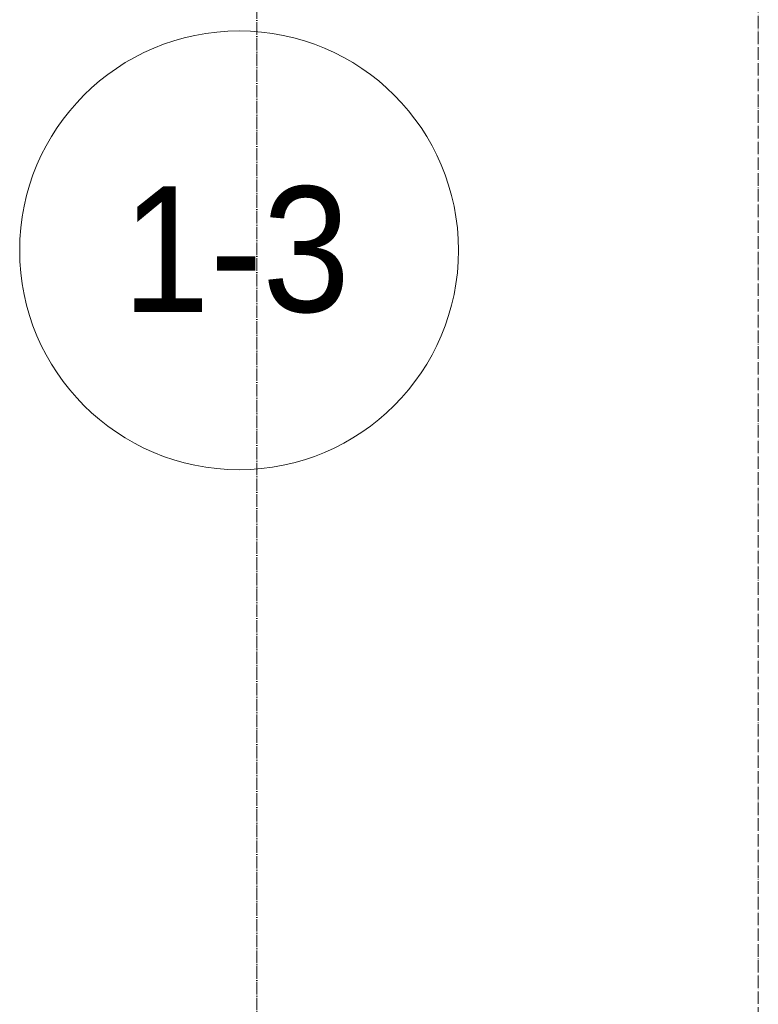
# Model space of a CAD drawing. Header units: millimetres. Extents: x 5617 to 183965, y 7718 to 172958.
# Tile 72 of 120: x 73847 to 75025, y 16141 to 17712. Entities that reach past the tile are written whole.
import ezdxf

# ---------------------------------------------------------------- set-up
doc = ezdxf.new("R2010")
doc.units = ezdxf.units.MM
doc.linetypes.add('Линия сетки', pattern=[25, 20, -2.5, 0, -2.5])
doc.layers.add('Марки помещений', color=7, linetype='Continuous', lineweight=20)
doc.layers.add('Оси', color=7, linetype='Continuous', lineweight=9)
doc.styles.add('Arial_3', font='arial.ttf', dxfattribs={"width": 0.9, "height": 200})

# ---------------------------------------------------------------- blocks, each defined once
blk = doc.blocks.new('050_Марка_Помещение - Номер-620969-МКСС_К4_L05_18_600_')
at = {"layer": 'Марки помещений'}
blk.add_circle((0, 0), 3.5, dxfattribs=at)

msp = doc.modelspace()

# ---------------------------------------------------------------- linework, layer by layer
at = {"layer": 'Оси', "linetype": 'Линия сетки'}
for p, q in [((74224.8, 13295.7), (74224.8, 33150)), ((75024.8, 12025.7), (75024.8, 33150))]:
    msp.add_line(p, q, dxfattribs=at)

# ---------------------------------------------------------------- block references
at = {"layer": 'Марки помещений', "xscale": 99.99999999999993, "yscale": 99.99999999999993, "zscale": 99.99999999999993}
msp.add_blockref('050_Марка_Помещение - Номер-620969-МКСС_К4_L05_18_600_', (74196.6, 17344.3), dxfattribs=at)

# ---------------------------------------------------------------- texts
at = {"layer": 'Марки помещений', "lineweight": 9, "insert": (74010.1, 17446.1), "char_height": 200, "width": 447.342, "attachment_point": 1, "style": 'Arial_3'}
msp.add_mtext('1-3', dxfattribs=at)

doc.saveas('drawing.dxf')
